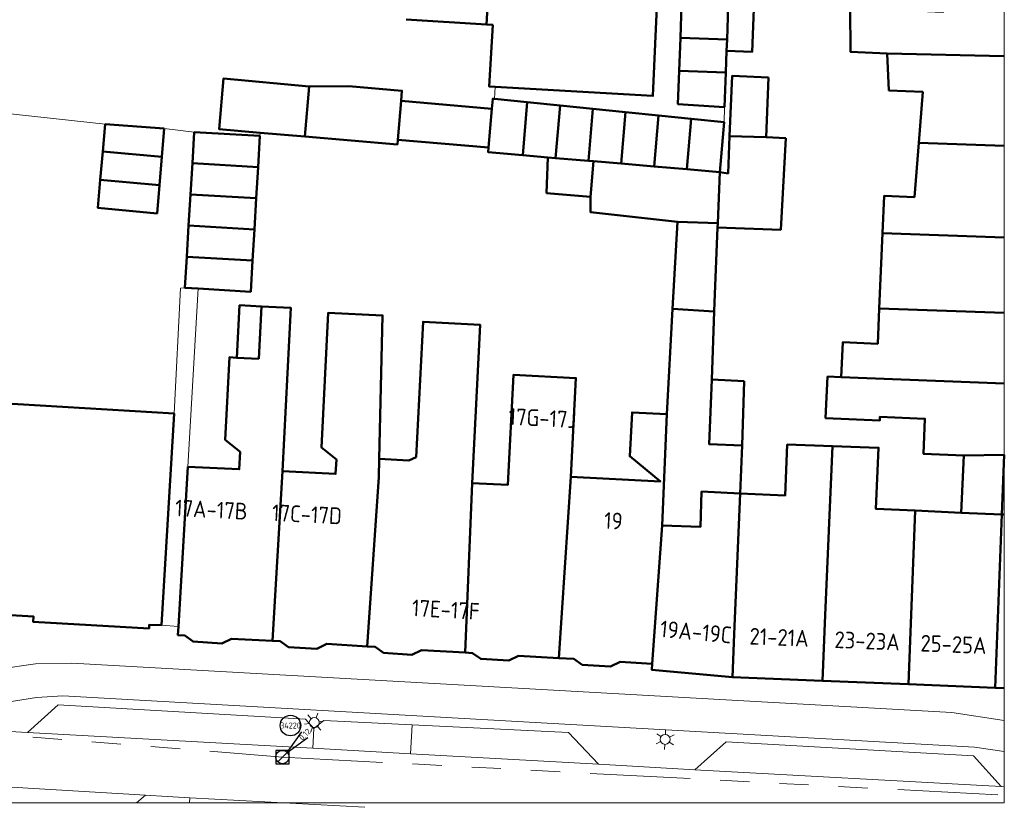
# Model space of a CAD drawing. Header units: metres. Extents: x 94680 to 94820, y 464097 to 464231.
# Tile 6 of 22: x 94761 to 94820, y 464097 to 464145. Entities that reach past the tile are written whole.
import ezdxf
from ezdxf.enums import TextEntityAlignment as Align

# ---------------------------------------------------------------- set-up
doc = ezdxf.new("R2010")
doc.units = ezdxf.units.M
doc.linetypes.add('RI-GWA', pattern=[18.45, 6, -1.8, 1.75, -1.8, 1.75, -1.8, 1.75, -1.8])
doc.layers.get('0').update_dxf_attribs({"linetype": 'CONTINUOUS'})
for name, color, linetype, lineweight in [('B-WE-RI-GWA_PUTNUMMER-S', 30, 'CONTINUOUS', 25), ('B-WE-RI-GWA_RIOOLPUT_INSPECTIEPUT-S', 30, 'CONTINUOUS', 25), ('B-WE-RI-GWA_TRANSPORTLEIDING-G', 30, 'RI-GWA', 18), ('B_BEBOUWINGSGRENS_0', 132, 'CONTINUOUS', 50), ('B_LUIFEL_1', 132, 'CONTINUOUS', 50), ('B_TUSSENMUUR_0', 132, 'CONTINUOUS', 50), ('Q_LICHTMAST_0', 251, 'CONTINUOUS', 13), ('T_HEK_0', 251, 'CONTINUOUS', 13), ('T_MUUR_30CM_0', 251, 'CONTINUOUS', 13), ('V_WEGGRENS_0', 251, 'CONTINUOUS', 13), ('Z_GBKN_HUISNUMMER_0', 251, 'CONTINUOUS', 13)]:
    doc.layers.add(name, color=color, linetype=linetype, lineweight=lineweight)
doc.layers.add('X-XX-AL-TEKENBLAD_HULPLIJN-G', color=7, linetype='CONTINUOUS', lineweight=18, plot=False)
doc.styles.add('NLCS-ISO', font='NLCS-ISO.ttf')
doc.styles.get("Standard").update_dxf_attribs({"font": 'isocp.shx'})

# ---------------------------------------------------------------- blocks, each defined once
blk = doc.blocks.new('B-SRI-PUT_GWA-SO')
blk.add_line((-1.41, -1.41), (1.41, 1.41))
at = {"lineweight": -3, "flags": 128}
blk.add_lwpolyline([(2, -2), (2, 2), (-2, 2), (-2, -2)], close=True, dxfattribs=at)
at = {"lineweight": -3}
blk.add_circle((0, 0), 2, dxfattribs=at)
blk = doc.blocks.new('SRI-PUTNUMMER-SO')
for q in [(5.83, 7.6), (7.6, 5.83)]:
    blk.add_line((1.41, 1.41), q)
blk.add_circle((2.41, 9.45), 3.09)
at = {"ltscale": 0.1, "style": 'NLCS-ISO'}
blk.add_attdef('PUTHGT', text='', height=1.8, rotation=45, dxfattribs=at).set_placement((5.39, 5.43), align=Align.MIDDLE_LEFT)
blk.add_attdef('PUTNR', text='', height=1.8, dxfattribs=at).set_placement((2.41, 9.45), align=Align.MIDDLE_CENTER)
blk = doc.blocks.new('Q_LICHTMAST')
for points in [[(0, 0.3), (0, 0.6)], [(-0.26, 0.15), (-0.52, 0.3)], [(0.26, 0.15), (0.52, 0.3)], [(-0.26, -0.15), (-0.52, -0.3)], [(0, -0.3), (0, -0.6)], [(0.26, -0.15), (0.52, -0.3)]]:
    blk.add_lwpolyline(points)
blk.add_circle((0, 0), 0.3)
blk = doc.blocks.new('Achtergrond')
at = {"layer": 'B_BEBOUWINGSGRENS_0'}
for p, q in [((94800.846, 464143.573), (94800.919, 464145.564)), ((94789.241, 464144.372), (94784.416, 464144.658)), ((94789.62, 464144.35), (94789.241, 464144.372)), ((94800.773, 464141.581), (94800.846, 464143.573)), ((94803.614, 464142.78), (94803.568, 464141.481)), ((94803.568, 464141.481), (94803.493, 464139.4)), ((94806.13, 464141.19), (94805.976, 464137.611)), ((94784.12, 464139.78), (94789.56, 464139.31)), ((94789.711, 464139.9), (94791.675, 464139.702)), ((94791.675, 464139.702), (94793.639, 464139.505)), ((94793.639, 464139.505), (94795.603, 464139.307)), ((94795.603, 464139.307), (94797.568, 464139.11)), ((94797.568, 464139.11), (94799.532, 464138.912)), ((94799.532, 464138.912), (94801.496, 464138.715)), ((94766.258, 464136.744), (94766.402, 464138.399)), ((94766.402, 464138.399), (94769.939, 464138.132)), ((94801.496, 464138.715), (94803.46, 464138.517)), ((94803.46, 464138.517), (94803.21, 464135.52)), ((94769.939, 464138.132), (94769.795, 464136.436)), ((94771.621, 464136.05), (94771.731, 464137.918)), ((94771.731, 464137.918), (94775.664, 464137.686)), ((94778.364, 464137.65), (94775.681, 464137.88)), ((94775.664, 464137.686), (94775.554, 464135.819)), ((94789.36, 464136.99), (94783.921, 464137.457)), ((94805.976, 464137.611), (94807.152, 464137.56)), ((94766.111, 464135.049), (94766.258, 464136.744)), ((94769.795, 464136.436), (94769.651, 464134.741)), ((94771.511, 464134.183), (94771.621, 464136.05)), ((94792.917, 464136.401), (94791.401, 464136.532)), ((94775.554, 464135.819), (94775.444, 464133.951)), ((94771.401, 464132.315), (94771.511, 464134.183)), ((94775.444, 464133.951), (94775.334, 464132.084)), ((94800.371, 464127.329), (94800.669, 464132.545)), ((94771.291, 464130.448), (94771.401, 464132.315)), ((94775.334, 464132.084), (94775.224, 464130.216)), ((94812.753, 464127.355), (94812.951, 464131.851)), ((94771.181, 464128.581), (94771.291, 464130.448)), ((94771.973, 464128.534), (94771.181, 464128.581)), ((94775.6, 464124.33), (94775.76, 464127.47)), ((94800.04, 464121.02), (94800.371, 464127.329)), ((94802.876, 464127.166), (94802.721, 464123.094)), ((94774.288, 464124.397), (94775.6, 464124.33)), ((94802.721, 464123.094), (94804.672, 464122.999)), ((94804.672, 464122.999), (94804.543, 464119.141)), ((94753.219, 464122.075), (94770.527, 464121.055)), ((94770.527, 464121.055), (94769.779, 464108.365)), ((94799.76, 464114.35), (94800.04, 464121.02)), ((94804.543, 464119.141), (94804.422, 464116.265)), ((94817.65, 464115.11), (94817.81, 464118.54)), ((94817.81, 464118.54), (94820.231, 464118.58)), ((94820.231, 464118.58), (94820.241, 464118.58)), ((94770.792, 464108.299), (94771.345, 464117.867)), ((94814.899, 464115.234), (94817.65, 464115.11)), ((94820.094, 464115), (94817.65, 464115.11)), ((94820.241, 464114.993), (94820.094, 464115)), ((94809.356, 464105.036), (94803.96, 464105.255)), ((94814.503, 464104.827), (94809.356, 464105.036)), ((94819.697, 464104.616), (94814.503, 464104.827)), ((94820.241, 464104.594), (94819.697, 464104.616))]:
    blk.add_line(p, q, dxfattribs=at)
for points in [[(94799.78, 464153.013), (94799.2, 464140.082), (94789.753, 464140.626)], [(94805.313, 464147.383), (94805.134, 464142.722), (94803.614, 464142.78)], [(94813.23, 464142.63), (94811.03, 464142.73), (94811.01, 464145.36), (94816.57, 464145.12), (94816.674, 464147.235)], [(94789.753, 464140.626), (94789.403, 464140.646), (94789.62, 464144.35)], [(94815.118, 464137.277), (94815.36, 464140.32), (94813.33, 464140.41), (94813.23, 464142.63)], [(94803.493, 464139.4), (94800.7, 464139.59), (94800.773, 464141.581)], [(94803.794, 464137.679), (94803.95, 464141.29), (94806.13, 464141.19)], [(94775.681, 464137.88), (94773.23, 464138.09), (94773.49, 464141.13), (94778.62, 464140.64)], [(94778.62, 464140.64), (94781, 464140.66), (94784.17, 464140.39), (94784.12, 464139.78)], [(94789.56, 464139.31), (94789.61, 464139.91), (94789.711, 464139.9)], [(94783.921, 464137.457), (94783.897, 464137.176), (94778.364, 464137.65)], [(94807.152, 464137.56), (94806.857, 464132.067), (94803.068, 464132.201)], [(94803.21, 464135.52), (94803.697, 464135.441), (94803.794, 464137.679)], [(94812.951, 464131.851), (94813.05, 464134.1), (94814.86, 464134.02), (94815.118, 464137.277)], [(94791.401, 464136.532), (94789.34, 464136.71), (94789.36, 464136.99)], [(94795.453, 464134.028), (94792.835, 464134.263), (94792.917, 464136.401)], [(94769.651, 464134.741), (94769.507, 464133.045), (94765.965, 464133.375), (94766.111, 464135.049)], [(94800.669, 464132.545), (94795.454, 464133.127), (94795.453, 464134.028)], [(94803.068, 464132.201), (94802.897, 464127.705), (94802.876, 464127.166)], [(94775.224, 464130.216), (94775.114, 464128.349), (94771.973, 464128.534)], [(94775.76, 464127.47), (94777.52, 464127.38), (94777.02, 464117.59)], [(94810.48, 464123.24), (94810.57, 464125.32), (94812.66, 464125.23), (94812.753, 464127.355)], [(94777.02, 464117.59), (94780.2, 464117.43), (94780.25, 464118.29), (94779.35, 464119.02), (94779.76, 464127.09), (94783.01, 464126.93), (94782.815, 464118.33)], [(94782.815, 464118.33), (94784.584, 464118.239), (94785.02, 464118.44), (94785.44, 464126.55), (94788.85, 464126.37), (94788.37, 464116.88)], [(94771.345, 464117.867), (94774.43, 464117.71), (94774.48, 464118.75), (94773.59, 464119.48), (94773.84, 464124.42), (94774.288, 464124.397)], [(94788.37, 464116.88), (94790.51, 464116.77), (94790.85, 464123.37), (94794.59, 464123.18), (94794.28, 464117.26)], [(94817.81, 464118.54), (94815.4, 464118.64), (94815.49, 464120.74), (94812.79, 464120.86), (94812.78, 464120.63), (94809.54, 464120.78), (94809.66, 464123.27), (94810.48, 464123.24)], [(94794.28, 464117.26), (94799.65, 464116.98), (94797.81, 464118.49), (94797.95, 464121.12), (94800.04, 464121.02)], [(94804.422, 464116.265), (94807.118, 464116.131), (94807.24, 464119.19), (94809.944, 464119.096)], [(94809.944, 464119.096), (94812.71, 464119), (94812.55, 464115.34), (94814.899, 464115.234)], [(94804.422, 464116.265), (94802.11, 464116.38), (94802.04, 464114.255), (94799.76, 464114.35)], [(94769.779, 464108.365), (94769.035, 464108.391), (94769.027, 464108.173), (94762.091, 464108.565), (94762.111, 464108.885), (94760.03, 464109.018), (94760.011, 464108.699), (94753.087, 464109.083), (94753.096, 464109.331), (94752.359, 464109.376), (94752.364, 464109.443)], [(94776.412, 464107.432), (94773.966, 464107.55), (94773.382, 464107.265), (94771.67, 464107.389), (94771.177, 464107.746), (94770.762, 464107.782), (94770.792, 464108.299)], [(94782.089, 464107.096), (94779.665, 464107.245), (94779.081, 464106.96), (94777.38, 464107.052), (94776.887, 464107.409), (94776.412, 464107.432)], [(94787.964, 464106.728), (94785.342, 464106.881), (94784.758, 464106.596), (94783.07, 464106.71), (94782.577, 464107.066), (94782.089, 464107.096)], [(94793.572, 464106.402), (94791.161, 464106.535), (94790.577, 464106.25), (94788.889, 464106.346), (94788.397, 464106.703), (94787.964, 464106.728)], [(94799.147, 464106.049), (94797.247, 464106.183), (94796.663, 464105.898), (94794.967, 464105.996), (94794.474, 464106.353), (94793.572, 464106.402)], [(94803.96, 464105.255), (94799.127, 464105.699), (94799.147, 464106.049)]]:
    blk.add_lwpolyline(points, dxfattribs=at)
at = {"layer": 'B_LUIFEL_1'}
for q in [(94774.288, 464124.397), (94775.6, 464124.33)]:
    blk.add_line((94774.288, 464124.397), q, dxfattribs=at)
blk.add_lwpolyline([(94775.76, 464127.47), (94774.448, 464127.537), (94774.288, 464124.397)], dxfattribs=at)
at = {"layer": 'B_TUSSENMUUR_0'}
for p, q in [((94789.241, 464144.372), (94789.66, 464151.76)), ((94803.71, 464145.464), (94803.639, 464143.473)), ((94800.846, 464143.573), (94803.639, 464143.473)), ((94803.639, 464143.473), (94803.614, 464142.78)), ((94813.23, 464142.63), (94820.241, 464142.47)), ((94800.773, 464141.581), (94803.568, 464141.481)), ((94778.62, 464140.64), (94778.364, 464137.65)), ((94784.12, 464139.78), (94783.921, 464137.457)), ((94791.675, 464139.702), (94791.401, 464136.532)), ((94793.639, 464139.505), (94793.37, 464136.362)), ((94789.56, 464139.31), (94789.36, 464136.99)), ((94795.603, 464139.307), (94795.337, 464136.194)), ((94797.568, 464139.11), (94797.304, 464136.025)), ((94799.532, 464138.912), (94799.27, 464135.857)), ((94801.496, 464138.715), (94801.237, 464135.689)), ((94803.794, 464137.679), (94805.976, 464137.611)), ((94815.118, 464137.277), (94820.241, 464137.095)), ((94766.258, 464136.744), (94769.795, 464136.436)), ((94771.621, 464136.05), (94775.554, 464135.819)), ((94793.37, 464136.362), (94792.917, 464136.401)), ((94793.37, 464136.362), (94795.337, 464136.194)), ((94795.337, 464136.194), (94795.636, 464136.168)), ((94795.636, 464136.168), (94795.453, 464134.028)), ((94797.304, 464136.025), (94795.636, 464136.168)), ((94797.304, 464136.025), (94799.27, 464135.857)), ((94799.27, 464135.857), (94801.237, 464135.689)), ((94801.237, 464135.689), (94803.21, 464135.52)), ((94803.21, 464135.52), (94803.079, 464132.453)), ((94766.111, 464135.049), (94769.651, 464134.741)), ((94771.511, 464134.183), (94775.444, 464133.951)), ((94803.079, 464132.453), (94800.669, 464132.545)), ((94803.079, 464132.453), (94803.068, 464132.201)), ((94771.401, 464132.315), (94775.334, 464132.084)), ((94771.291, 464130.448), (94775.224, 464130.216)), ((94802.876, 464127.166), (94800.371, 464127.329)), ((94812.753, 464127.355), (94820.241, 464127.089)), ((94810.48, 464123.24), (94820.241, 464122.858)), ((94782.79, 464117.23), (94782.815, 464118.33)), ((94820.094, 464115), (94820.231, 464118.58)), ((94776.412, 464107.432), (94777.02, 464117.59)), ((94782.089, 464107.096), (94782.79, 464117.23)), ((94793.572, 464106.402), (94794.28, 464117.26)), ((94787.964, 464106.728), (94788.37, 464116.88)), ((94814.503, 464104.827), (94814.899, 464115.234)), ((94820.094, 464115), (94819.697, 464104.616)), ((94799.147, 464106.049), (94799.76, 464114.35))]:
    blk.add_line(p, q, dxfattribs=at)
for points in [[(94820.241, 464131.592), (94812.951, 464131.851)], [(94802.721, 464123.094), (94802.574, 464119.211), (94804.543, 464119.141)], [(94809.356, 464105.036), (94809.521, 464108.98), (94809.944, 464119.096)], [(94803.96, 464105.255), (94804.068, 464107.839), (94804.422, 464116.265)]]:
    blk.add_lwpolyline(points, dxfattribs=at)
at = {"layer": 'T_HEK_0'}
for p, q in [((94789.711, 464139.9), (94789.753, 464140.626)), ((94753.308, 464139.802), (94766.402, 464138.399)), ((94803.493, 464139.4), (94803.46, 464138.517)), ((94769.939, 464138.132), (94771.731, 464137.918)), ((94775.664, 464137.686), (94775.681, 464137.88)), ((94769.779, 464108.365), (94770.792, 464108.299))]:
    blk.add_line(p, q, dxfattribs=at)
blk.add_lwpolyline([(94771.181, 464128.581), (94770.906, 464128.566), (94770.527, 464121.055)], dxfattribs=at)
at = {"layer": 'T_MUUR_30CM_0'}
blk.add_line((94771.345, 464117.867), (94771.973, 464128.534), dxfattribs=at)
at = {"layer": 'V_WEGGRENS_0'}
for p, q in [((94752.647, 464102.462), (94761.745, 464101.938)), ((94784.775, 464102.403), (94784.679, 464100.669)), ((94784.775, 464102.403), (94794.139, 464101.936)), ((94778.834, 464100.992), (94761.745, 464101.938)), ((94778.899, 464102.172), (94778.834, 464100.992)), ((94794.139, 464101.936), (94795.937, 464100.046)), ((94801.713, 464099.698), (94803.593, 464101.376)), ((94803.593, 464101.376), (94818.389, 464100.549)), ((94784.679, 464100.669), (94778.834, 464100.992)), ((94784.679, 464100.669), (94795.937, 464100.046)), ((94795.937, 464100.046), (94801.713, 464099.698)), ((94818.389, 464100.549), (94820.054, 464098.703)), ((94801.713, 464099.698), (94820.054, 464098.703)), ((94820.054, 464098.703), (94820.241, 464098.693)), ((94771.453, 464097.716), (94771.461, 464098.027)), ((94771.461, 464098.027), (94781.955, 464097.457))]:
    blk.add_line(p, q, dxfattribs=at)
for points in [[(94820.241, 464102.652), (94817.108, 464103.136), (94764.414, 464106.102), (94762.229, 464106.064), (94757.781, 464105.417), (94757.161, 464105.327), (94751.516, 464104.807), (94738.844, 464105.148)], [(94820.241, 464100.796), (94818.453, 464101.066), (94788.965, 464102.721), (94763.864, 464104.13), (94762.298, 464104.034), (94757.892, 464103.333), (94752.675, 464102.756), (94752.647, 464102.462)], [(94761.745, 464101.938), (94763.588, 464103.589), (94778.393, 464102.739), (94778.899, 464102.172)], [(94778.899, 464102.172), (94779.486, 464102.667), (94784.775, 464102.403)], [(94757.849, 464098.847), (94761.799, 464098.609), (94768.816, 464098.187)], [(94768.816, 464098.187), (94768.285, 464097.716)], [(94771.461, 464098.027), (94770.104, 464098.109), (94768.816, 464098.187)]]:
    blk.add_lwpolyline(points, dxfattribs=at)
at = {"layer": 'X-XX-AL-TEKENBLAD_HULPLIJN-G'}
blk.add_lwpolyline([(94680.069, 464230.57), (94820.241, 464230.57), (94820.241, 464097.716), (94680.069, 464097.716)], close=True, dxfattribs=at)
at = {"layer": 'Q_LICHTMAST_0'}
for p, rotation in [((94778.925, 464102.536), 40), ((94799.931, 464101.528), 177)]:
    blk.add_blockref('Q_LICHTMAST', p, dxfattribs=dict(at, rotation=rotation))
at = {"layer": 'Z_GBKN_HUISNUMMER_0', "linetype": 'Continuous'}
for s, rotation, p in [('17G-17J', -2.9, (94792.593, 464120.778)), ('17A-17B', -2.9, (94772.76, 464115.292)), ('17C-17D', -2.9, (94778.484, 464115.013)), ('19', -3, (94796.835, 464114.623)), ('17E-17F', -3.3, (94786.799, 464109.3)), ('19A-19C', -5.3, (94801.772, 464107.967)), ('21-21A', -2.3, (94806.759, 464107.643)), ('23-23A', -2.3, (94812.031, 464107.429)), ('25-25A', -2.3, (94817.201, 464107.219))]:
    blk.add_text(s, height=1, rotation=rotation, dxfattribs=at).set_placement(p, align=Align.MIDDLE)

msp = doc.modelspace()

# ---------------------------------------------------------------- linework, layer by layer
at = {"layer": 'B-WE-RI-GWA_TRANSPORTLEIDING-G'}
for p, q in [((94735.895, 464103.758), (94777.016, 464100.469)), ((94777.016, 464100.469), (94820.241, 464098.18))]:
    msp.add_line(p, q, dxfattribs=at)

# ---------------------------------------------------------------- block references
msp.add_blockref('Achtergrond', (0, 0))
at = {"layer": 'B-WE-RI-GWA_PUTNUMMER-S', "xscale": 0.2, "yscale": 0.2, "zscale": 0.2}
msp.add_blockref('SRI-PUTNUMMER-SO', (94777.016, 464100.469), dxfattribs=at).add_auto_attribs({'PUTNR': '34220', 'PUTHGT': '0.12'})
at = {"layer": 'B-WE-RI-GWA_RIOOLPUT_INSPECTIEPUT-S', "xscale": 0.2, "yscale": 0.2, "zscale": 0.2}
msp.add_blockref('B-SRI-PUT_GWA-SO', (94777.016, 464100.469), dxfattribs=at)

doc.saveas('drawing.dxf')
